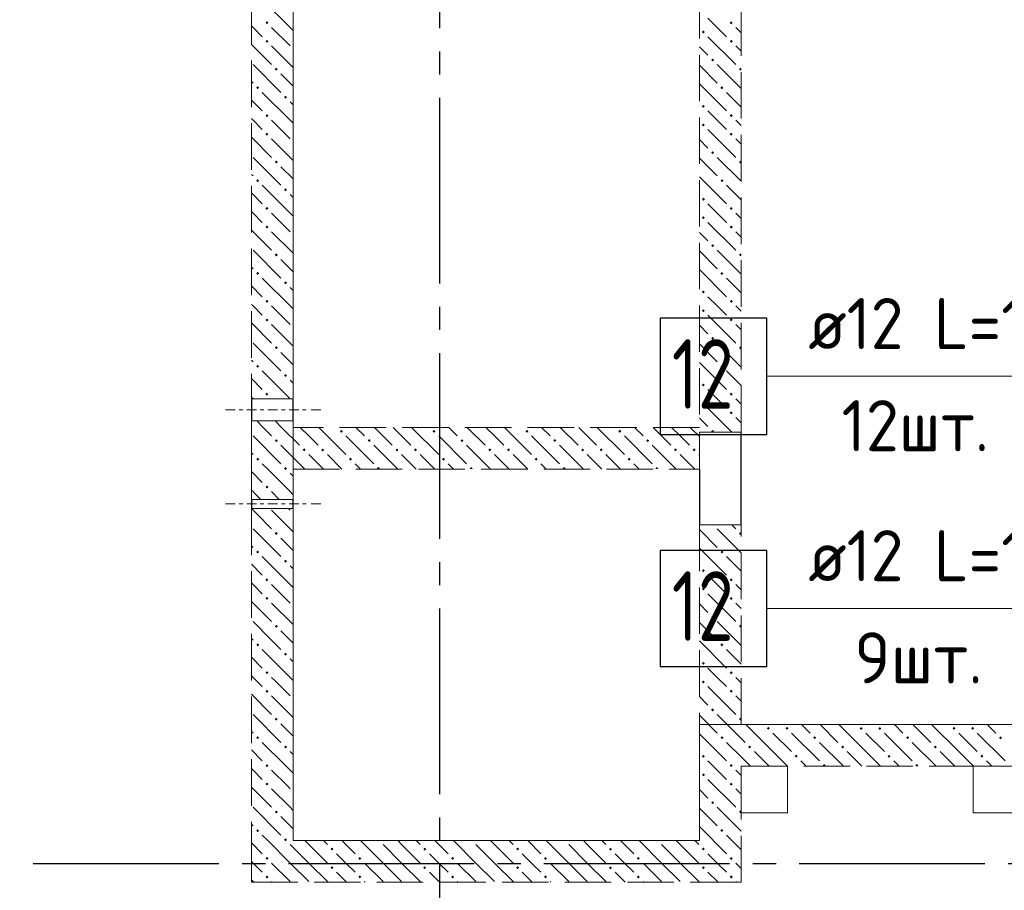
# Model space of a CAD drawing. Header units: millimetres. Extents: x 0 to 61017, y 0 to 42000.
# Tile 25 of 30: x 36952 to 41193, y 28686 to 32436. Entities that reach past the tile are written whole.
import ezdxf

# ---------------------------------------------------------------- set-up
doc = ezdxf.new("R2010")
doc.units = ezdxf.units.MM
doc.linetypes.add('______2', pattern=[270, 200, -70])
doc.linetypes.add('______5', pattern=[1100, 800, -100, 100, -100])
for name, color, linetype, lineweight in [('ДОП Верх по Х', 7, 'Continuous', 25), ('Макрос окна_ макрос двери', 7, 'Continuous', 18), ('Оси', 40, '______5', 18), ('Позиционная метка номер позиции', 7, 'Continuous', 13)]:
    doc.layers.add(name, color=color, linetype=linetype, lineweight=lineweight)
doc.layers.add('ЖБ Перекрытие верхний уровень', color=7, linetype='Continuous', lineweight=25, true_color=0xe0e0ff)
doc.layers.add('ЖБ Стена верхний уровень', color=7, linetype='Continuous', lineweight=25, true_color=0x006e00)
doc.styles.add('ISOCPEUR', font='txt')

msp = doc.modelspace()

# ---------------------------------------------------------------- hatches: boundary and pattern name
at = {"layer": 'ЖБ Стена верхний уровень', "linetype": 'Continuous', "lineweight": 18, "transparency": 33554687}
for points in [[(38010.4, 32423.1), (38016.9, 32429.6), (38023.4, 32423.1), (38016.9, 32416.6)], [(40010.4, 32423.1), (40016.9, 32429.6), (40023.4, 32423.1), (40016.9, 32416.6)], [(39890.5, 32383.1), (39896.9, 32389.6), (39903.4, 32383.1), (39896.9, 32376.6)], [(38010.4, 32343.1), (38016.9, 32349.6), (38023.4, 32343.1), (38016.9, 32336.6)], [(40010.4, 32343.1), (40016.9, 32349.6), (40023.4, 32343.1), (40016.9, 32336.6)], [(39930.5, 32263.1), (39937, 32269.6), (39943.5, 32263.1), (39937, 32256.6)], [(38050.5, 32223.1), (38057, 32229.6), (38063.5, 32223.1), (38057, 32216.6)], [(40050.5, 32223.1), (40057, 32229.6), (40060, 32226.6), (40060, 32219.7), (40057, 32216.6)], [(37970.5, 32143.1), (37977, 32149.6), (37983.4, 32143.1), (37977, 32136.6)], [(39970.5, 32143.1), (39977, 32149.6), (39983.4, 32143.1), (39977, 32136.6)], [(38090.5, 32103.1), (38096.9, 32109.6), (38103.4, 32103.1), (38096.9, 32096.6)], [(39890.5, 32063.1), (39896.9, 32069.6), (39903.4, 32063.1), (39896.9, 32056.6)], [(38010.4, 32023.1), (38016.9, 32029.6), (38023.4, 32023.1), (38016.9, 32016.6)], [(40010.4, 32023.1), (40016.9, 32029.6), (40023.4, 32023.1), (40016.9, 32016.6)], [(39890.5, 31983.1), (39896.9, 31989.6), (39903.4, 31983.1), (39896.9, 31976.6)], [(38010.4, 31943.1), (38016.9, 31949.6), (38023.4, 31943.1), (38016.9, 31936.6)], [(40010.4, 31943.1), (40016.9, 31949.6), (40023.4, 31943.1), (40016.9, 31936.6)], [(39930.5, 31863.1), (39937, 31869.6), (39943.5, 31863.1), (39937, 31856.6)], [(38050.5, 31823.1), (38057, 31829.6), (38063.5, 31823.1), (38057, 31816.6)], [(40050.5, 31823.1), (40057, 31829.6), (40060, 31826.6), (40060, 31819.7), (40057, 31816.6)], [(37970.5, 31743.1), (37977, 31749.6), (37983.4, 31743.1), (37977, 31736.6)], [(39970.5, 31743.1), (39977, 31749.6), (39983.4, 31743.1), (39977, 31736.6)], [(38090.5, 31703.1), (38096.9, 31709.6), (38103.4, 31703.1), (38096.9, 31696.6)], [(39890.5, 31663.1), (39896.9, 31669.6), (39903.4, 31663.1), (39896.9, 31656.6)], [(38010.4, 31623.1), (38016.9, 31629.6), (38023.4, 31623.1), (38016.9, 31616.6)], [(40010.4, 31623.1), (40016.9, 31629.6), (40023.4, 31623.1), (40016.9, 31616.6)], [(39890.5, 31583.1), (39896.9, 31589.6), (39903.4, 31583.1), (39896.9, 31576.6)], [(38010.4, 31543.1), (38016.9, 31549.6), (38023.4, 31543.1), (38016.9, 31536.6)], [(40010.4, 31543.1), (40016.9, 31549.6), (40023.4, 31543.1), (40016.9, 31536.6)], [(39930.5, 31463.1), (39937, 31469.6), (39943.5, 31463.1), (39937, 31456.6)], [(38050.5, 31423.1), (38057, 31429.6), (38063.5, 31423.1), (38057, 31416.6)], [(40050.5, 31423.1), (40057, 31429.6), (40060, 31426.6), (40060, 31419.7), (40057, 31416.6)], [(37970.5, 31343.1), (37977, 31349.6), (37983.4, 31343.1), (37977, 31336.6)], [(39970.5, 31343.1), (39977, 31349.6), (39983.4, 31343.1), (39977, 31336.6)], [(38090.5, 31303.1), (38096.9, 31309.6), (38103.4, 31303.1), (38096.9, 31296.6)], [(39890.5, 31263.1), (39896.9, 31269.6), (39903.4, 31263.1), (39896.9, 31256.6)], [(38010.4, 31223.1), (38016.9, 31229.6), (38023.4, 31223.1), (38016.9, 31216.6)], [(40010.4, 31223.1), (40016.9, 31229.6), (40023.4, 31223.1), (40016.9, 31216.6)], [(39890.5, 31183.1), (39896.9, 31189.6), (39903.4, 31183.1), (39896.9, 31176.6)], [(38010.4, 31143.1), (38016.9, 31149.6), (38023.4, 31143.1), (38016.9, 31136.6)], [(40010.4, 31143.1), (40016.9, 31149.6), (40023.4, 31143.1), (40016.9, 31136.6)], [(39930.5, 31063.1), (39937, 31069.6), (39943.5, 31063.1), (39937, 31056.6)], [(38050.5, 31023.1), (38057, 31029.6), (38063.5, 31023.1), (38057, 31016.6)], [(40050.5, 31023.1), (40057, 31029.6), (40060, 31026.6), (40060, 31019.7), (40057, 31016.6)], [(37970.5, 30943.1), (37977, 30949.6), (37983.4, 30943.1), (37977, 30936.6)], [(39970.5, 30943.1), (39977, 30949.6), (39983.4, 30943.1), (39977, 30936.6)], [(38090.5, 30903.1), (38096.9, 30909.6), (38103.4, 30903.1), (38096.9, 30896.6)], [(39890.5, 30863.1), (39896.9, 30869.6), (39903.4, 30863.1), (39896.9, 30856.6)], [(38010.4, 30823.1), (38016.9, 30829.6), (38023.4, 30823.1), (38016.9, 30816.6)], [(40010.4, 30823.1), (40016.9, 30829.6), (40023.4, 30823.1), (40016.9, 30816.6)], [(39890.5, 30783.1), (39896.9, 30789.6), (39903.4, 30783.1), (39896.9, 30776.6)], [(40010.4, 30743.1), (40016.9, 30749.6), (40023.4, 30743.1), (40016.9, 30736.6)], [(38330.5, 30663.1), (38337, 30669.6), (38343.5, 30663.1), (38337, 30656.6)], [(38730.5, 30663.1), (38737, 30669.6), (38743.5, 30663.1), (38737, 30656.6)], [(39130.5, 30663.1), (39137, 30669.6), (39143.5, 30663.1), (39137, 30656.6)], [(39530.5, 30663.1), (39537, 30669.6), (39543.5, 30663.1), (39537, 30656.6)], [(39930.5, 30663.1), (39937, 30669.6), (39943.5, 30663.1), (39940.3, 30660), (39933.6, 30660)], [(38050.5, 30623.1), (38057, 30629.6), (38063.5, 30623.1), (38057, 30616.6)], [(38450.5, 30623.1), (38457, 30629.6), (38463.5, 30623.1), (38457, 30616.6)], [(38850.5, 30623.1), (38857, 30629.6), (38863.5, 30623.1), (38857, 30616.6)], [(39250.5, 30623.1), (39257, 30629.6), (39263.5, 30623.1), (39257, 30616.6)], [(39650.5, 30623.1), (39657, 30629.6), (39663.5, 30623.1), (39657, 30616.6)], [(38170.5, 30583.1), (38177, 30589.6), (38183.4, 30583.1), (38177, 30576.6)], [(38250.5, 30583.1), (38257, 30589.6), (38263.5, 30583.1), (38257, 30576.6)], [(38570.5, 30583.1), (38577, 30589.6), (38583.4, 30583.1), (38577, 30576.6)], [(38650.5, 30583.1), (38657, 30589.6), (38663.5, 30583.1), (38657, 30576.6)], [(38970.5, 30583.1), (38977, 30589.6), (38983.4, 30583.1), (38977, 30576.6)], [(39050.5, 30583.1), (39057, 30589.6), (39063.5, 30583.1), (39057, 30576.6)], [(39370.5, 30583.1), (39377, 30589.6), (39383.4, 30583.1), (39377, 30576.6)], [(39450.5, 30583.1), (39457, 30589.6), (39463.5, 30583.1), (39457, 30576.6)], [(39770.5, 30583.1), (39777, 30589.6), (39783.4, 30583.1), (39777, 30576.6)], [(39850.5, 30583.1), (39857, 30589.6), (39863.5, 30583.1), (39857, 30576.6)], [(37970.5, 30543.1), (37977, 30549.6), (37983.4, 30543.1), (37977, 30536.6)], [(38370.5, 30543.1), (38377, 30549.6), (38383.4, 30543.1), (38377, 30536.6)], [(38770.5, 30543.1), (38777, 30549.6), (38783.4, 30543.1), (38777, 30536.6)], [(39170.5, 30543.1), (39177, 30549.6), (39183.4, 30543.1), (39177, 30536.6)], [(39570.5, 30543.1), (39577, 30549.6), (39583.4, 30543.1), (39577, 30536.6)], [(38090.5, 30503.1), (38096.9, 30509.6), (38103.4, 30503.1), (38100.3, 30500), (38093.6, 30500)], [(38100.3, 30500), (38096.9, 30496.6), (38093.6, 30500)], [(38490.5, 30503.1), (38496.9, 30509.6), (38503.4, 30503.1), (38500.3, 30500), (38493.6, 30500)], [(38890.5, 30503.1), (38896.9, 30509.6), (38903.4, 30503.1), (38900.3, 30500), (38893.6, 30500)], [(39290.5, 30503.1), (39296.9, 30509.6), (39303.4, 30503.1), (39300.3, 30500), (39293.6, 30500)], [(39690.5, 30503.1), (39696.9, 30509.6), (39703.4, 30503.1), (39700.3, 30500), (39693.6, 30500)], [(38010.4, 30423.1), (38016.9, 30429.6), (38023.4, 30423.1), (38016.9, 30416.6)], [(39940.3, 30260), (39937, 30256.6), (39933.6, 30260)], [(38050.5, 30223.1), (38057, 30229.6), (38063.5, 30223.1), (38057, 30216.6)], [(40050.5, 30223.1), (40057, 30229.6), (40060, 30226.6), (40060, 30219.7), (40057, 30216.6)], [(37970.5, 30143.1), (37977, 30149.6), (37983.4, 30143.1), (37977, 30136.6)], [(39970.5, 30143.1), (39977, 30149.6), (39983.4, 30143.1), (39977, 30136.6)], [(38090.5, 30103.1), (38096.9, 30109.6), (38103.4, 30103.1), (38096.9, 30096.6)], [(39890.5, 30063.1), (39896.9, 30069.6), (39903.4, 30063.1), (39896.9, 30056.6)], [(38010.4, 30023.1), (38016.9, 30029.6), (38023.4, 30023.1), (38016.9, 30016.6)], [(40010.4, 30023.1), (40016.9, 30029.6), (40023.4, 30023.1), (40016.9, 30016.6)], [(39890.5, 29983.1), (39896.9, 29989.6), (39903.4, 29983.1), (39896.9, 29976.6)], [(40010.4, 29943.1), (40016.9, 29949.6), (40023.4, 29943.1), (40016.9, 29936.6)], [(39930.5, 29863.1), (39937, 29869.6), (39943.5, 29863.1), (39937, 29856.6)], [(38050.5, 29823.1), (38057, 29829.6), (38063.5, 29823.1), (38057, 29816.6)], [(40050.5, 29823.1), (40057, 29829.6), (40060, 29826.6), (40060, 29819.7), (40057, 29816.6)], [(37970.5, 29743.1), (37977, 29749.6), (37983.4, 29743.1), (37977, 29736.6)], [(39970.5, 29743.1), (39977, 29749.6), (39983.4, 29743.1), (39977, 29736.6)], [(38090.5, 29703.1), (38096.9, 29709.6), (38103.4, 29703.1), (38096.9, 29696.6)], [(39890.5, 29663.1), (39896.9, 29669.6), (39903.4, 29663.1), (39896.9, 29656.6)], [(38010.4, 29623.1), (38016.9, 29629.6), (38023.4, 29623.1), (38016.9, 29616.6)], [(40010.4, 29623.1), (40016.9, 29629.6), (40023.4, 29623.1), (40016.9, 29616.6)], [(39890.5, 29583.1), (39896.9, 29589.6), (39903.4, 29583.1), (39896.9, 29576.6)], [(38010.4, 29543.1), (38016.9, 29549.6), (38023.4, 29543.1), (38016.9, 29536.6)], [(40010.4, 29543.1), (40016.9, 29549.6), (40023.4, 29543.1), (40016.9, 29536.6)], [(39930.5, 29463.1), (39937, 29469.6), (39943.5, 29463.1), (39937, 29456.6)], [(38050.5, 29423.1), (38057, 29429.6), (38063.5, 29423.1), (38057, 29416.6)], [(40050.5, 29423.1), (40057, 29429.6), (40060, 29426.6), (40060, 29419.7), (40057, 29416.6)], [(40170.5, 29383.1), (40177, 29389.6), (40183.4, 29383.1), (40177, 29376.6)], [(40250.5, 29383.1), (40257, 29389.6), (40263.5, 29383.1), (40257, 29376.6)], [(40570.5, 29383.1), (40577, 29389.6), (40583.4, 29383.1), (40577, 29376.6)], [(40650.5, 29383.1), (40657, 29389.6), (40663.5, 29383.1), (40657, 29376.6)], [(40970.5, 29383.1), (40977, 29389.6), (40983.4, 29383.1), (40977, 29376.6)], [(41050.5, 29383.1), (41057, 29389.6), (41063.5, 29383.1), (41057, 29376.6)], [(37970.5, 29343.1), (37977, 29349.6), (37983.4, 29343.1), (37977, 29336.6)], [(39970.5, 29343.1), (39977, 29349.6), (39983.4, 29343.1), (39977, 29336.6)], [(40370.5, 29343.1), (40377, 29349.6), (40383.4, 29343.1), (40377, 29336.6)], [(40770.5, 29343.1), (40777, 29349.6), (40783.4, 29343.1), (40777, 29336.6)], [(41170.5, 29343.1), (41177, 29349.6), (41183.4, 29343.1), (41177, 29336.6)], [(38090.5, 29303.1), (38096.9, 29309.6), (38103.4, 29303.1), (38096.9, 29296.6)], [(39890.5, 29263.1), (39896.9, 29269.6), (39903.4, 29263.1), (39896.9, 29256.6)], [(40090.5, 29303.1), (40096.9, 29309.6), (40103.4, 29303.1), (40096.9, 29296.6)], [(40290.5, 29263.1), (40296.9, 29269.6), (40303.4, 29263.1), (40296.9, 29256.6)], [(40490.5, 29303.1), (40496.9, 29309.6), (40503.4, 29303.1), (40496.9, 29296.6)], [(40690.5, 29263.1), (40696.9, 29269.6), (40703.4, 29263.1), (40696.9, 29256.6)], [(40890.5, 29303.1), (40896.9, 29309.6), (40903.4, 29303.1), (40896.9, 29296.6)], [(41090.5, 29263.1), (41096.9, 29269.6), (41103.4, 29263.1), (41096.9, 29256.6)], [(38010.4, 29223.1), (38016.9, 29229.6), (38023.4, 29223.1), (38016.9, 29216.6)], [(40010.4, 29223.1), (40016.9, 29229.6), (40023.4, 29223.1), (40016.9, 29216.6)], [(40410.4, 29223.1), (40416.9, 29229.6), (40423.4, 29223.1), (40420.3, 29220), (40413.6, 29220)], [(40810.4, 29223.1), (40816.9, 29229.6), (40823.4, 29223.1), (40820.3, 29220), (40813.6, 29220)], [(39890.5, 29183.1), (39896.9, 29189.6), (39903.4, 29183.1), (39896.9, 29176.6)], [(38010.4, 29143.1), (38016.9, 29149.6), (38023.4, 29143.1), (38016.9, 29136.6)], [(40010.4, 29143.1), (40016.9, 29149.6), (40023.4, 29143.1), (40016.9, 29136.6)], [(39930.5, 29063.1), (39937, 29069.6), (39943.5, 29063.1), (39937, 29056.6)], [(38050.5, 29023.1), (38057, 29029.6), (38063.5, 29023.1), (38057, 29016.6)], [(40050.5, 29023.1), (40057, 29029.6), (40060, 29026.6), (40060, 29019.7), (40057, 29016.6)], [(37970.5, 28943.1), (37977, 28949.6), (37983.4, 28943.1), (37977, 28936.6)], [(39970.5, 28943.1), (39977, 28949.6), (39983.4, 28943.1), (39977, 28936.6)], [(38090.5, 28903.1), (38096.9, 28909.6), (38103.4, 28903.1), (38100.3, 28900), (38093.6, 28900)], [(38100.3, 28900), (38096.9, 28896.6), (38093.6, 28900)], [(38500.3, 28900), (38496.9, 28896.6), (38493.6, 28900)], [(38900.3, 28900), (38896.9, 28896.6), (38893.6, 28900)], [(39300.3, 28900), (39296.9, 28896.6), (39293.6, 28900)], [(39700.3, 28900), (39696.9, 28896.6), (39693.6, 28900)], [(38290.5, 28863.1), (38296.9, 28869.6), (38303.4, 28863.1), (38296.9, 28856.6)], [(38690.5, 28863.1), (38696.9, 28869.6), (38703.4, 28863.1), (38696.9, 28856.6)], [(39090.5, 28863.1), (39096.9, 28869.6), (39103.4, 28863.1), (39096.9, 28856.6)], [(39490.5, 28863.1), (39496.9, 28869.6), (39503.4, 28863.1), (39496.9, 28856.6)], [(39890.5, 28863.1), (39896.9, 28869.6), (39903.4, 28863.1), (39896.9, 28856.6)], [(38010.4, 28823.1), (38016.9, 28829.6), (38023.4, 28823.1), (38016.9, 28816.6)], [(38410.4, 28823.1), (38416.9, 28829.6), (38423.4, 28823.1), (38416.9, 28816.6)], [(38810.4, 28823.1), (38816.9, 28829.6), (38823.4, 28823.1), (38816.9, 28816.6)], [(39210.4, 28823.1), (39216.9, 28829.6), (39223.4, 28823.1), (39216.9, 28816.6)], [(39610.4, 28823.1), (39616.9, 28829.6), (39623.4, 28823.1), (39616.9, 28816.6)], [(40010.4, 28823.1), (40016.9, 28829.6), (40023.4, 28823.1), (40016.9, 28816.6)], [(38290.5, 28783.1), (38296.9, 28789.6), (38303.4, 28783.1), (38296.9, 28776.6)], [(38690.5, 28783.1), (38696.9, 28789.6), (38703.4, 28783.1), (38696.9, 28776.6)], [(39090.5, 28783.1), (39096.9, 28789.6), (39103.4, 28783.1), (39096.9, 28776.6)], [(39490.5, 28783.1), (39496.9, 28789.6), (39503.4, 28783.1), (39496.9, 28776.6)], [(39890.5, 28783.1), (39896.9, 28789.6), (39903.4, 28783.1), (39896.9, 28776.6)], [(38010.4, 28743.1), (38016.9, 28749.6), (38023.4, 28743.1), (38016.9, 28736.6)], [(38410.4, 28743.1), (38416.9, 28749.6), (38423.4, 28743.1), (38416.9, 28736.6)], [(38810.4, 28743.1), (38816.9, 28749.6), (38823.4, 28743.1), (38816.9, 28736.6)], [(39210.4, 28743.1), (39216.9, 28749.6), (39223.4, 28743.1), (39216.9, 28736.6)], [(39610.4, 28743.1), (39616.9, 28749.6), (39623.4, 28743.1), (39616.9, 28736.6)], [(40010.4, 28743.1), (40016.9, 28749.6), (40023.4, 28743.1), (40016.9, 28736.6)]]:
    msp.add_hatch(color=7, dxfattribs=at).paths.add_polyline_path(points, flags=16)
h = msp.add_hatch(color=7, dxfattribs=at)
h.paths.add_polyline_path([(38012.4, 29945.1), (38012.9, 29940.7), (38016.9, 29936.6), (38023.4, 29943.1), (38016.9, 29949.6)])
h.paths.add_polyline_path([(38010.4, 29943.1), (38012.4, 29945.1), (38012.9, 29940.7)], flags=16)

# ---------------------------------------------------------------- linework, layer by layer
at = {"layer": 'ДОП Верх по Х', "color": 7, "linetype": 'Continuous', "lineweight": 13, "transparency": 33554687}
for p, q in [((40329, 30900), (42371, 30900)), ((40329, 29900), (42371, 29900))]:
    msp.add_line(p, q, dxfattribs=at)
at = {"layer": 'ДОП Верх по Х', "color": 7, "linetype": 'Continuous', "lineweight": 25, "transparency": 33554687}
for points in [[(39711, 30650), (40171, 30650), (40171, 31150), (39711, 31150), (39711, 30650)], [(39711, 29650), (40171, 29650), (40171, 30150), (39711, 30150), (39711, 29650)]]:
    msp.add_lwpolyline(points, dxfattribs=at)
at = {"layer": 'ЖБ Перекрытие верхний уровень', "color": 7, "linetype": 'Continuous', "lineweight": 18, "transparency": 33554687}
for p, q in [((38130, 28900), (38130, 33340)), ((41255, 29400), (39880, 29400)), ((39880, 29400), (39880, 28900)), ((40260, 29220), (40060, 29220)), ((40060, 29220), (40060, 29020)), ((40260, 29020), (40260, 29220)), ((41260, 29220), (41060, 29220)), ((41060, 29220), (41060, 29020)), ((40060, 29020), (40260, 29020)), ((41060, 29020), (41260, 29020)), ((39880, 28900), (38130, 28900))]:
    msp.add_line(p, q, dxfattribs=at)
at = {"layer": 'ЖБ Стена верхний уровень', "color": 251, "linetype": '______2', "lineweight": 13, "true_color": 0x656565, "transparency": 33554687}
for p, q in [((37950, 33340), (37950, 30802.5)), ((38130, 30802.5), (38130, 33340)), ((39880, 33095), (39880, 30680)), ((40060, 30660), (40060, 33095)), ((38130, 30802.5), (37950, 30802.5)), ((37950, 30707.5), (38130, 30707.5)), ((37950, 30707.5), (37950, 30680)), ((37950, 30680), (37950, 30500)), ((38130, 30680), (38130, 30707.5)), ((39880, 30680), (38130, 30680)), ((40060, 30660), (39880, 30660)), ((39880, 30500), (39880, 30660)), ((37950, 30500), (37950, 30370)), ((38130, 30500), (39880, 30500)), ((38130, 30370), (38130, 30500)), ((38130, 30370), (37950, 30370)), ((38130, 30370), (37950, 30370)), ((37950, 30330), (38130, 30330)), ((37950, 30330), (38130, 30330)), ((37950, 30330), (37950, 28900)), ((38130, 28900), (38130, 30330)), ((39880, 30260), (40060, 30260)), ((39880, 30260), (39880, 28900)), ((40060, 29400), (40060, 30260)), ((41255, 29400), (40060, 29400)), ((40060, 29220), (42590, 29220)), ((40060, 28720), (40060, 29220)), ((37950, 28900), (37950, 28720)), ((39880, 28900), (38130, 28900)), ((37950, 28720), (39880, 28720)), ((39880, 28720), (40060, 28720))]:
    msp.add_line(p, q, dxfattribs=at)
at = {"layer": 'ЖБ Стена верхний уровень', "color": 9, "linetype": 'Continuous', "lineweight": 18, "true_color": 0xc7c7c7, "transparency": 33554687}
for p, q in [((38116.9, 32403.1), (37996.9, 32523.1)), ((37957, 32403.1), (37950, 32410.1)), ((39957, 32403.1), (39916.9, 32443.1)), ((37996.9, 32363.1), (37957, 32403.1)), ((38037, 32403.1), (38116.9, 32323.1)), ((38116.9, 32403.1), (38130, 32390.1)), ((39996.9, 32363.1), (39957, 32403.1)), ((40037, 32403.1), (40060, 32380.1)), ((37950, 32330.1), (38037, 32243.1)), ((38037, 32323.1), (38130, 32230.1)), ((39916.9, 32363.1), (40037, 32243.1)), ((40037, 32323.1), (40060, 32300.1)), ((39880, 32320.1), (39916.9, 32283.1)), ((37957, 32243.1), (38077, 32123.1)), ((39880, 32240.1), (39957, 32163.1)), ((39957, 32243.1), (40060, 32140.1)), ((38130, 32150.1), (38077, 32203.1)), ((37950, 32170.1), (37957, 32163.1)), ((39880, 32160.1), (39996.9, 32043.1)), ((38116.9, 32003.1), (37996.9, 32123.1)), ((40060, 32060.1), (39996.9, 32123.1)), ((37950, 32090.1), (37996.9, 32043.1)), ((38116.9, 32083.1), (38130, 32070.1)), ((39957, 32003.1), (39916.9, 32043.1)), ((37957, 32003.1), (37950, 32010.1)), ((37996.9, 31963.1), (37957, 32003.1)), ((38037, 32003.1), (38116.9, 31923.1)), ((38116.9, 32003.1), (38130, 31990.1)), ((39996.9, 31963.1), (39957, 32003.1)), ((40037, 32003.1), (40060, 31980.1)), ((39916.9, 31963.1), (40037, 31843.1)), ((37950, 31930.1), (38037, 31843.1)), ((38037, 31923.1), (38130, 31830.1)), ((39880, 31920.1), (39916.9, 31883.1)), ((40037, 31923.1), (40060, 31900.1)), ((37957, 31843.1), (38077, 31723.1)), ((39880, 31840.1), (39957, 31763.1)), ((39957, 31843.1), (40060, 31740.1)), ((38130, 31750.1), (38077, 31803.1)), ((37950, 31770.1), (37957, 31763.1)), ((39880, 31760.1), (39996.9, 31643.1)), ((37950, 31690.1), (37996.9, 31643.1)), ((38116.9, 31603.1), (37996.9, 31723.1)), ((40060, 31660.1), (39996.9, 31723.1)), ((38116.9, 31683.1), (38130, 31670.1)), ((37957, 31603.1), (37950, 31610.1)), ((37996.9, 31563.1), (37957, 31603.1)), ((38037, 31603.1), (38116.9, 31523.1)), ((38116.9, 31603.1), (38130, 31590.1)), ((39957, 31603.1), (39916.9, 31643.1)), ((39996.9, 31563.1), (39957, 31603.1)), ((40037, 31603.1), (40060, 31580.1)), ((39916.9, 31563.1), (40037, 31443.1)), ((37950, 31530.1), (38037, 31443.1)), ((38037, 31523.1), (38130, 31430.1)), ((39880, 31520.1), (39916.9, 31483.1)), ((40037, 31523.1), (40060, 31500.1)), ((37957, 31443.1), (38077, 31323.1)), ((39880, 31440.1), (39957, 31363.1)), ((39957, 31443.1), (40060, 31340.1)), ((38130, 31350.1), (38077, 31403.1)), ((37950, 31370.1), (37957, 31363.1)), ((39880, 31360.1), (39996.9, 31243.1)), ((38116.9, 31203.1), (37996.9, 31323.1)), ((40060, 31260.1), (39996.9, 31323.1)), ((37950, 31290.1), (37996.9, 31243.1)), ((38116.9, 31283.1), (38130, 31270.1)), ((39957, 31203.1), (39916.9, 31243.1)), ((37957, 31203.1), (37950, 31210.1)), ((37996.9, 31163.1), (37957, 31203.1)), ((38037, 31203.1), (38116.9, 31123.1)), ((38116.9, 31203.1), (38130, 31190.1)), ((39996.9, 31163.1), (39957, 31203.1)), ((40037, 31203.1), (40060, 31180.1)), ((39916.9, 31163.1), (40037, 31043.1)), ((37950, 31130.1), (38037, 31043.1)), ((38037, 31123.1), (38130, 31030.1)), ((39880, 31120.1), (39916.9, 31083.1)), ((40037, 31123.1), (40060, 31100.1)), ((37957, 31043.1), (38077, 30923.1)), ((39880, 31040.1), (39957, 30963.1)), ((39957, 31043.1), (40060, 30940.1)), ((37950, 30970.1), (37957, 30963.1)), ((38130, 30950.1), (38077, 31003.1)), ((38116.9, 30803.1), (37996.9, 30923.1)), ((39880, 30960.1), (39996.9, 30843.1)), ((40060, 30860.1), (39996.9, 30923.1)), ((37950, 30890.1), (37996.9, 30843.1)), ((38116.9, 30883.1), (38130, 30870.1)), ((39957, 30803.1), (39916.9, 30843.1)), ((37957, 30803.1), (37950, 30810.1)), ((37957.6, 30802.5), (37957, 30803.1)), ((38037, 30803.1), (38037.6, 30802.5)), ((38116.9, 30803.1), (38117.6, 30802.5)), ((39996.9, 30763.1), (39957, 30803.1)), ((40037, 30803.1), (40060, 30780.1)), ((39916.9, 30763.1), (40020.1, 30660)), ((39880, 30720.1), (39916.9, 30683.1)), ((40037, 30723.1), (40060, 30700.1)), ((37972.6, 30707.5), (38000.1, 30680)), ((38000.1, 30680), (38037, 30643.1)), ((38052.6, 30707.5), (38080.1, 30680)), ((38080.1, 30680), (38157, 30603.1)), ((38196.9, 30643.1), (38160.1, 30680)), ((38240.1, 30680), (38357, 30563.1)), ((38400.1, 30680), (38437, 30643.1)), ((38480.1, 30680), (38557, 30603.1)), ((38596.9, 30643.1), (38560.1, 30680)), ((38640.1, 30680), (38757, 30563.1)), ((38800.1, 30680), (38837, 30643.1)), ((38880.1, 30680), (38957, 30603.1)), ((38996.9, 30643.1), (38960.1, 30680)), ((39040.1, 30680), (39157, 30563.1)), ((39200.1, 30680), (39237, 30643.1)), ((39280.1, 30680), (39357, 30603.1)), ((39396.9, 30643.1), (39360.1, 30680)), ((39440.1, 30680), (39557, 30563.1)), ((39600.1, 30680), (39637, 30643.1)), ((39680.1, 30680), (39757, 30603.1)), ((39796.9, 30643.1), (39760.1, 30680)), ((39840.1, 30680), (39880, 30640.1)), ((37957, 30643.1), (38077, 30523.1)), ((38237, 30603.1), (38196.9, 30643.1)), ((38357, 30643.1), (38477, 30523.1)), ((38637, 30603.1), (38596.9, 30643.1)), ((38757, 30643.1), (38877, 30523.1)), ((39037, 30603.1), (38996.9, 30643.1)), ((39157, 30643.1), (39277, 30523.1)), ((39437, 30603.1), (39396.9, 30643.1)), ((39557, 30643.1), (39677, 30523.1)), ((39837, 30603.1), (39796.9, 30643.1)), ((38180.1, 30500), (38077, 30603.1)), ((38580.1, 30500), (38477, 30603.1)), ((38980.1, 30500), (38877, 30603.1)), ((39380.1, 30500), (39277, 30603.1)), ((39780.1, 30500), (39677, 30603.1)), ((37950, 30570.1), (37957, 30563.1)), ((38196.9, 30563.1), (38260.1, 30500)), ((38277, 30563.1), (38340.1, 30500)), ((38596.9, 30563.1), (38660.1, 30500)), ((38677, 30563.1), (38740.1, 30500)), ((38996.9, 30563.1), (39060.1, 30500)), ((39077, 30563.1), (39140.1, 30500)), ((39396.9, 30563.1), (39460.1, 30500)), ((39477, 30563.1), (39540.1, 30500)), ((39796.9, 30563.1), (39860.1, 30500)), ((39877, 30563.1), (39880, 30560.1)), ((38020.1, 30500), (37996.9, 30523.1)), ((38116.9, 30403.1), (38020.1, 30500)), ((38420.1, 30500), (38396.9, 30523.1)), ((38820.1, 30500), (38796.9, 30523.1)), ((39220.1, 30500), (39196.9, 30523.1)), ((39620.1, 30500), (39596.9, 30523.1)), ((38116.9, 30483.1), (38130, 30470.1)), ((37957, 30403.1), (37950, 30410.1)), ((38037, 30403.1), (38070.1, 30370)), ((38116.9, 30403.1), (38130, 30390.1)), ((38110.1, 30330), (38116.9, 30323.1)), ((38037, 30323.1), (38130, 30230.1)), ((40020.1, 30260), (40037, 30243.1)), ((38130, 30150.1), (38077, 30203.1)), ((39880, 30240.1), (39957, 30163.1)), ((39957, 30243.1), (40060, 30140.1)), ((37950, 30170.1), (37957, 30163.1)), ((39880, 30160.1), (39996.9, 30043.1)), ((38116.9, 30003.1), (37996.9, 30123.1)), ((40060, 30060.1), (39996.9, 30123.1)), ((37950, 30090.1), (37996.9, 30043.1)), ((38116.9, 30083.1), (38130, 30070.1)), ((39957, 30003.1), (39916.9, 30043.1)), ((37957, 30003.1), (37950, 30010.1)), ((37996.9, 29963.1), (37957, 30003.1)), ((38037, 30003.1), (38116.9, 29923.1)), ((38116.9, 30003.1), (38130, 29990.1)), ((39996.9, 29963.1), (39957, 30003.1)), ((40037, 30003.1), (40060, 29980.1)), ((39916.9, 29963.1), (40037, 29843.1)), ((38037, 29923.1), (38130, 29830.1)), ((39880, 29920.1), (39916.9, 29883.1)), ((40037, 29923.1), (40060, 29900.1)), ((39880, 29840.1), (39957, 29763.1)), ((39957, 29843.1), (40060, 29740.1)), ((38130, 29750.1), (38077, 29803.1)), ((37950, 29770.1), (37957, 29763.1)), ((39880, 29760.1), (39996.9, 29643.1)), ((40060, 29660.1), (39996.9, 29723.1)), ((37950, 29690.1), (37996.9, 29643.1)), ((38116.9, 29683.1), (38130, 29670.1)), ((37957, 29603.1), (37950, 29610.1)), ((39957, 29603.1), (39916.9, 29643.1)), ((37996.9, 29563.1), (37957, 29603.1)), ((38116.9, 29603.1), (38130, 29590.1)), ((39996.9, 29563.1), (39957, 29603.1)), ((40037, 29603.1), (40060, 29580.1)), ((37950, 29530.1), (38037, 29443.1)), ((39916.9, 29563.1), (40037, 29443.1)), ((39880, 29520.1), (39916.9, 29483.1)), ((40037, 29523.1), (40060, 29500.1)), ((37957, 29443.1), (38077, 29323.1)), ((39880, 29440.1), (39957, 29363.1)), ((39957, 29443.1), (40060, 29340.1)), ((38130, 29350.1), (38077, 29403.1)), ((40196.9, 29283.1), (40080.1, 29400)), ((40320.1, 29400), (40357, 29363.1)), ((40400.1, 29400), (40477, 29323.1)), ((40596.9, 29283.1), (40480.1, 29400)), ((40720.1, 29400), (40757, 29363.1)), ((40800.1, 29400), (40877, 29323.1)), ((40996.9, 29283.1), (40880.1, 29400)), ((41120.1, 29400), (41157, 29363.1)), ((37950, 29370.1), (37957, 29363.1)), ((39880, 29360.1), (39996.9, 29243.1)), ((40196.9, 29363.1), (40277, 29283.1)), ((40277, 29363.1), (40396.9, 29243.1)), ((40596.9, 29363.1), (40677, 29283.1)), ((40677, 29363.1), (40796.9, 29243.1)), ((40996.9, 29363.1), (41077, 29283.1)), ((41077, 29363.1), (41196.9, 29243.1)), ((40060, 29260.1), (39996.9, 29323.1)), ((40060, 29340.1), (40077, 29323.1)), ((40500.1, 29220), (40396.9, 29323.1)), ((40900.1, 29220), (40796.9, 29323.1)), ((37950, 29290.1), (37996.9, 29243.1)), ((38116.9, 29283.1), (38130, 29270.1)), ((40116.9, 29283.1), (40180.1, 29220)), ((40196.9, 29283.1), (40260.1, 29220)), ((40516.9, 29283.1), (40580.1, 29220)), ((40596.9, 29283.1), (40660.1, 29220)), ((40916.9, 29283.1), (40980.1, 29220)), ((40996.9, 29283.1), (41060.1, 29220)), ((39957, 29203.1), (39916.9, 29243.1)), ((40100.1, 29220), (40060, 29260.1)), ((40340.1, 29220), (40316.9, 29243.1)), ((40740.1, 29220), (40716.9, 29243.1)), ((41140.1, 29220), (41116.9, 29243.1)), ((37957, 29203.1), (37950, 29210.1)), ((37996.9, 29163.1), (37957, 29203.1)), ((38116.9, 29203.1), (38130, 29190.1)), ((39996.9, 29163.1), (39957, 29203.1)), ((40037, 29203.1), (40060, 29180.1)), ((39916.9, 29163.1), (40037, 29043.1)), ((37950, 29130.1), (38037, 29043.1)), ((39880, 29120.1), (39916.9, 29083.1)), ((40037, 29123.1), (40060, 29100.1)), ((37957, 29043.1), (38077, 28923.1)), ((39880, 29040.1), (39957, 28963.1)), ((39957, 29043.1), (40060, 28940.1)), ((37950, 28970.1), (37957, 28963.1)), ((39880, 28960.1), (39996.9, 28843.1)), ((37950, 28890.1), (37996.9, 28843.1)), ((38020.1, 28900), (37996.9, 28923.1)), ((38116.9, 28803.1), (38020.1, 28900)), ((38196.9, 28883.1), (38180.1, 28900)), ((38260.1, 28900), (38277, 28883.1)), ((38340.1, 28900), (38396.9, 28843.1)), ((38516.9, 28803.1), (38420.1, 28900)), ((38596.9, 28883.1), (38580.1, 28900)), ((38660.1, 28900), (38677, 28883.1)), ((38740.1, 28900), (38796.9, 28843.1)), ((38916.9, 28803.1), (38820.1, 28900)), ((38996.9, 28883.1), (38980.1, 28900)), ((39060.1, 28900), (39077, 28883.1)), ((39140.1, 28900), (39196.9, 28843.1)), ((39316.9, 28803.1), (39220.1, 28900)), ((39396.9, 28883.1), (39380.1, 28900)), ((39460.1, 28900), (39477, 28883.1)), ((39540.1, 28900), (39596.9, 28843.1)), ((39716.9, 28803.1), (39620.1, 28900)), ((39796.9, 28883.1), (39780.1, 28900)), ((39860.1, 28900), (39877, 28883.1)), ((40060, 28860.1), (39996.9, 28923.1)), ((38116.9, 28883.1), (38196.9, 28803.1)), ((38196.9, 28883.1), (38277, 28803.1)), ((38516.9, 28883.1), (38596.9, 28803.1)), ((38596.9, 28883.1), (38677, 28803.1)), ((38916.9, 28883.1), (38996.9, 28803.1)), ((38996.9, 28883.1), (39077, 28803.1)), ((39316.9, 28883.1), (39396.9, 28803.1)), ((39396.9, 28883.1), (39477, 28803.1)), ((39716.9, 28883.1), (39796.9, 28803.1)), ((39796.9, 28883.1), (39877, 28803.1)), ((37957, 28803.1), (37950, 28810.1)), ((37996.9, 28763.1), (37957, 28803.1)), ((38037, 28803.1), (38116.9, 28723.1)), ((38116.9, 28803.1), (38196.9, 28723.1)), ((38196.9, 28803.1), (38280.1, 28720)), ((38357, 28803.1), (38316.9, 28843.1)), ((38396.9, 28763.1), (38357, 28803.1)), ((38437, 28803.1), (38516.9, 28723.1)), ((38516.9, 28803.1), (38596.9, 28723.1)), ((38596.9, 28803.1), (38680.1, 28720)), ((38757, 28803.1), (38716.9, 28843.1)), ((38796.9, 28763.1), (38757, 28803.1)), ((38837, 28803.1), (38916.9, 28723.1)), ((38916.9, 28803.1), (38996.9, 28723.1)), ((38996.9, 28803.1), (39080.1, 28720)), ((39157, 28803.1), (39116.9, 28843.1)), ((39196.9, 28763.1), (39157, 28803.1)), ((39237, 28803.1), (39316.9, 28723.1)), ((39316.9, 28803.1), (39396.9, 28723.1)), ((39396.9, 28803.1), (39480.1, 28720)), ((39557, 28803.1), (39516.9, 28843.1)), ((39596.9, 28763.1), (39557, 28803.1)), ((39637, 28803.1), (39716.9, 28723.1)), ((39716.9, 28803.1), (39796.9, 28723.1)), ((39796.9, 28803.1), (39880, 28720.1)), ((39957, 28803.1), (39916.9, 28843.1)), ((39996.9, 28763.1), (39957, 28803.1)), ((40037, 28803.1), (40060, 28780.1)), ((38316.9, 28763.1), (38360.1, 28720)), ((38716.9, 28763.1), (38760.1, 28720)), ((39116.9, 28763.1), (39160.1, 28720)), ((39516.9, 28763.1), (39560.1, 28720)), ((39916.9, 28763.1), (39960.1, 28720)), ((37950, 28730.1), (37960.1, 28720)), ((38037, 28723.1), (38040.1, 28720)), ((38437, 28723.1), (38440.1, 28720)), ((38837, 28723.1), (38840.1, 28720)), ((39237, 28723.1), (39240.1, 28720)), ((39637, 28723.1), (39640.1, 28720)), ((39880, 28720.1), (39880.1, 28720)), ((40037, 28723.1), (40040.1, 28720))]:
    msp.add_line(p, q, dxfattribs=at)
at = {"layer": 'ЖБ Стена верхний уровень', "color": 251, "linetype": '______2', "lineweight": 13, "true_color": 0x656565, "transparency": 33554687}
for points in [[(37880.2, 30755), (37838.4, 30755), (37880.2, 30755)], [(37896.8, 30755), (37913, 30755), (37896.8, 30755)], [(37972, 30755), (37930.2, 30755), (37972, 30755)], [(37987.5, 30755), (38003.8, 30755), (37987.5, 30755)], [(38062.5, 30755), (38020.7, 30755), (38062.5, 30755)], [(38079, 30755), (38095.3, 30755), (38079, 30755)], [(38154.3, 30755), (38112.5, 30755), (38154.3, 30755)], [(38169.8, 30755), (38186.1, 30755), (38169.8, 30755)], [(38248.8, 30755), (38207, 30755), (38248.8, 30755)], [(37880.2, 30350), (37838.4, 30350), (37880.2, 30350)], [(37880.2, 30350), (37838.4, 30350), (37880.2, 30350)], [(37896.8, 30350), (37913, 30350), (37896.8, 30350)], [(37896.8, 30350), (37913, 30350), (37896.8, 30350)], [(37972, 30350), (37930.2, 30350), (37972, 30350)], [(37972, 30350), (37930.2, 30350), (37972, 30350)], [(37987.5, 30350), (38003.8, 30350), (37987.5, 30350)], [(37987.5, 30350), (38003.8, 30350), (37987.5, 30350)], [(38062.5, 30350), (38020.7, 30350), (38062.5, 30350)], [(38062.5, 30350), (38020.7, 30350), (38062.5, 30350)], [(38079, 30350), (38095.3, 30350), (38079, 30350)], [(38079, 30350), (38095.3, 30350), (38079, 30350)], [(38154.3, 30350), (38112.5, 30350), (38154.3, 30350)], [(38154.3, 30350), (38112.5, 30350), (38154.3, 30350)], [(38169.8, 30350), (38186.1, 30350), (38169.8, 30350)], [(38169.8, 30350), (38186.1, 30350), (38169.8, 30350)], [(38248.8, 30350), (38207, 30350), (38248.8, 30350)], [(38248.8, 30350), (38207, 30350), (38248.8, 30350)]]:
    msp.add_lwpolyline(points, dxfattribs=at)
at = {"layer": 'ЖБ Стена верхний уровень', "color": 9, "linetype": 'Continuous', "lineweight": 18, "true_color": 0xc7c7c7, "transparency": 33554687}
for points in [[(37950, 30490.1), (37951.3, 30488.8), (37951.3, 30488.8), (37996.9, 30443.1)], [(37990.1, 30370), (37961.4, 30398.7), (37961.4, 30398.7), (37957, 30403.1)], [(37950.1, 30330), (37971.5, 30308.5), (37971.5, 30308.5), (38037, 30243.1)], [(37957, 30243.1), (37981.7, 30218.4), (37981.7, 30218.4), (38077, 30123.1)], [(37950, 29930.1), (38022.2, 29857.8), (38022.2, 29857.8), (38037, 29843.1)], [(37957, 29843.1), (38032.4, 29767.7), (38032.4, 29767.7), (38077, 29723.1)], [(38116.9, 29603.1), (38042.5, 29677.6), (38042.5, 29677.6), (37996.9, 29723.1)], [(38037, 29603.1), (38052.7, 29587.4), (38052.7, 29587.4), (38116.9, 29523.1)], [(38037, 29523.1), (38062.8, 29497.3), (38062.8, 29497.3), (38130, 29430.1)], [(38116.9, 29203.1), (38093.2, 29226.9), (38093.2, 29226.9), (37996.9, 29323.1)], [(38037, 29203.1), (38103.4, 29136.7), (38103.4, 29136.7), (38116.9, 29123.1)], [(38037, 29123.1), (38113.5, 29046.6), (38113.5, 29046.6), (38130, 29030.1)], [(38130, 28950.1), (38123.6, 28956.4), (38123.6, 28956.4), (38077, 29003.1)]]:
    msp.add_lwpolyline(points, dxfattribs=at)
at = {"layer": 'Макрос окна_ макрос двери', "color": 7, "linetype": 'Continuous', "lineweight": -3, "transparency": 33554687}
for p, q in [((37950, 30802.5), (37950, 30707.5)), ((38130, 30735), (38130, 30802.5)), ((37950, 30775), (37950, 30735)), ((38130, 30735), (38130, 30775)), ((38130, 30707.5), (38130, 30735)), ((40060, 30260), (40060, 30660)), ((39880, 30500), (39880, 30260)), ((37950, 30370), (37950, 30330)), ((37950, 30370), (37950, 30330)), ((38130, 30330), (38130, 30370)), ((38130, 30330), (38130, 30370))]:
    msp.add_line(p, q, dxfattribs=at)
at = {"layer": 'Оси', "color": 8, "linetype": '______5', "lineweight": -3, "transparency": 33554687}
for p, q in [((38760, 37600), (38760, 15970)), ((49910, 28800), (3600, 28800))]:
    msp.add_line(p, q, dxfattribs=at)
at = {"layer": 'Позиционная метка номер позиции', "color": 7, "linetype": 'Continuous', "lineweight": 13, "transparency": 33554687}
for points in [[(43271, 31400), (42771, 30900), (40171, 30900)], [(43271, 29400), (42771, 29900), (40171, 29900)]]:
    msp.add_lwpolyline(points, dxfattribs=at)

# ---------------------------------------------------------------- texts
at = {"layer": 'ДОП Верх по Х', "color": 7, "linetype": 'Continuous', "lineweight": 13, "transparency": 33554687, "attachment_point": 7, "style": 'ISOCPEUR'}
for s, insert, char_height, width in [('\\W0.94;ø12 L=1890mm ', (40349, 31017.3), 220, 2104.383), ('\\W0.75;12', (39761, 30760), 300, 472.289), ('\\W0.95;12шт. ш.200 ', (40492, 30577.3), 220, 1819.906), ('\\W0.94;ø12 L=1890mm ', (40349, 30017.3), 220, 2104.383), ('\\W0.75;12', (39761, 29760), 300, 472.289), ('\\W0.97;9шт. ш.200 ', (40547, 29577.3), 220, 1712.324)]:
    msp.add_mtext(s, dxfattribs=dict(at, insert=insert, char_height=char_height, width=width))

doc.saveas('drawing.dxf')
